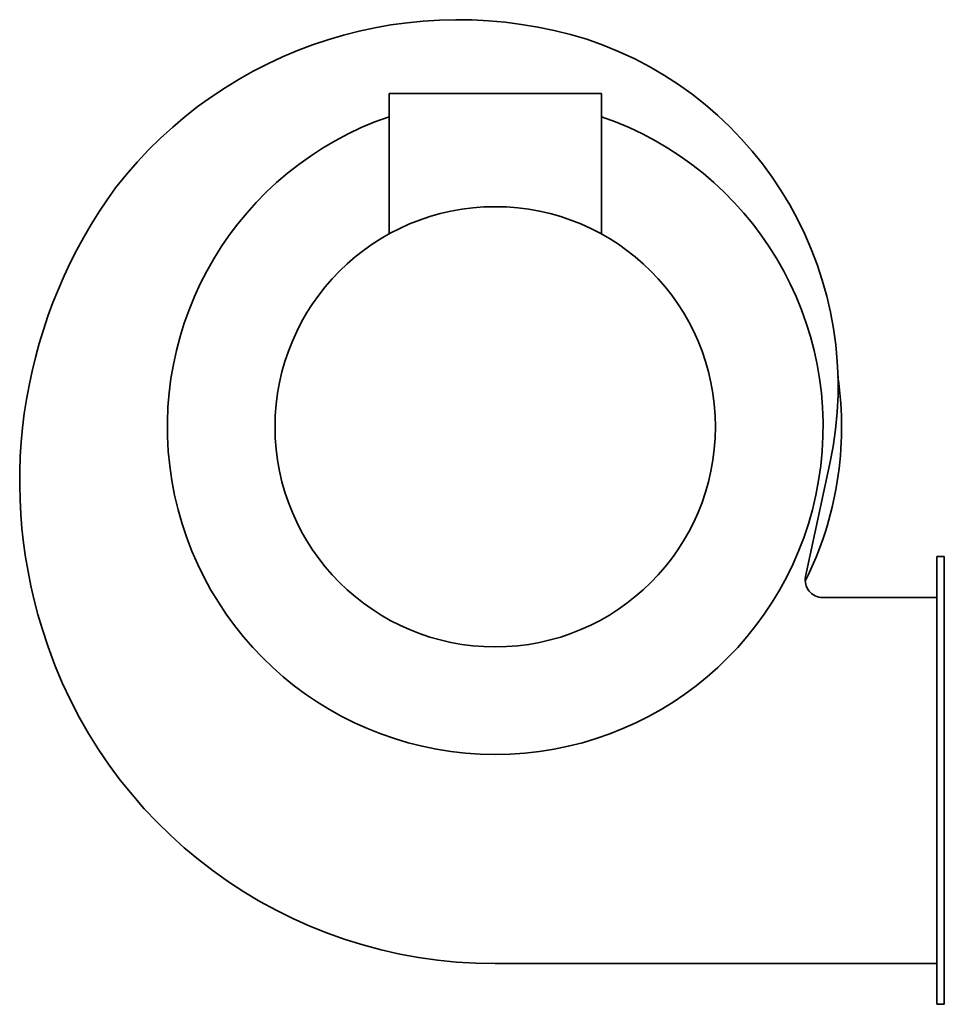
# Model space of a CAD drawing. Header units: millimetres. Extents: x 233 to 607, y 98 to 496.
import ezdxf

# ---------------------------------------------------------------- set-up
doc = ezdxf.new("R2010")
doc.units = ezdxf.units.MM
doc.header["$LTSCALE"] = 2
doc.layers.add('Krawędzie widoczne(ISO)', color=7, linetype='Continuous', lineweight=35, true_color=0x262659)

msp = doc.modelspace()

# ---------------------------------------------------------------- linework, layer by layer
at = {"layer": 'Krawędzie widoczne(ISO)'}
for p, q in [((382.43, 466.15), (468.28, 466.15)), ((382.43, 466.15), (382.43, 409.41)), ((468.28, 466.15), (468.28, 409.41)), ((560.62, 316.56), (550.79, 270.86)), ((603.85, 274.95), (603.85, 278.95)), ((606.85, 278.95), (603.85, 278.95)), ((606.85, 278.95), (606.85, 274.95)), ((603.85, 274.95), (603.85, 101.95)), ((606.85, 101.95), (606.85, 274.95)), ((557.64, 262.45), (603.85, 262.45)), ((603.85, 114.45), (425.36, 114.45)), ((603.85, 97.95), (603.85, 101.95)), ((606.85, 101.95), (606.85, 97.95)), ((603.85, 97.95), (606.85, 97.95))]:
    msp.add_line(p, q, dxfattribs=at)
msp.add_circle((425.35, 331.45), 89, dxfattribs=at)
for centre, radius, start, end in [((410.28, 321.31), 174.74, 72.6644, 142.3572), ((416.07, 347.68), 147.86, 347.8512, 71.7629), ((425.35, 331.45), 132.5, 108.9027, 71.0973), ((433.89, 309.45), 200.74, 143.7923, 197.2546), ((425.35, 331.45), 140, 333.5131, 8.311), ((557.64, 269.45), 7, 168.35, 270), ((424.88, 305.38), 190.93, 196.8903, 270.1435)]:
    msp.add_arc(centre, radius, start, end, dxfattribs=at)

doc.saveas('drawing.dxf')
